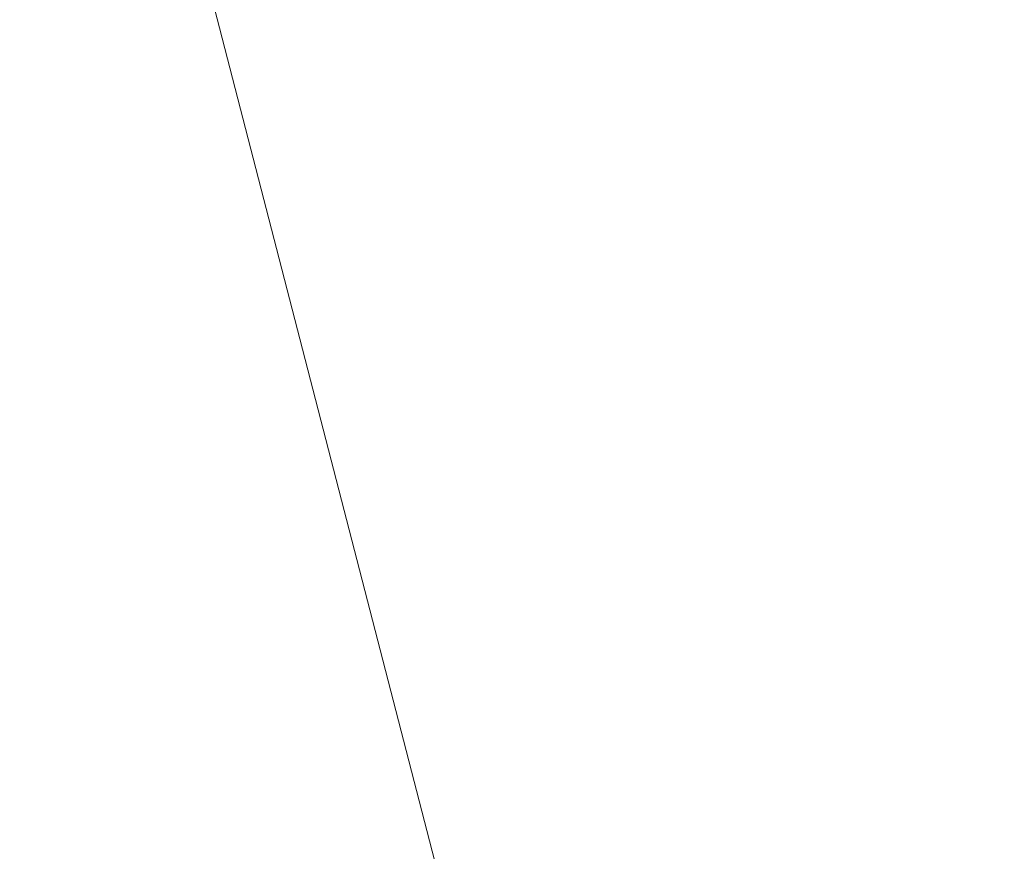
# Model space of a CAD drawing. Header units: millimetres. Extents: x -6861 to -4773, y 84 to 6892.
# Tile 16 of 108: x -6111.476 to -6111.044, y 6527.996 to 6528.361. Entities that reach past the tile are written whole.
import ezdxf

# ---------------------------------------------------------------- set-up
doc = ezdxf.new("R2010")
doc.units = ezdxf.units.MM
doc.layers.add('A-DETL-GENF', color=7, linetype='Continuous', lineweight=9)
doc.layers.add('E-LITE-EQPM', color=7, linetype='Continuous', lineweight=20)

# ---------------------------------------------------------------- blocks, each defined once
blk = doc.blocks.new('01 PODIUM EMPOTRADO CON MARCO 1_glb - PODIUM EMPOTRADO CON MARCO 3_dwg_NS-2254 ÍßÁ_1_5Ð_$$_É_îAÔO-665804-Planta_PDF')
at = {"lineweight": 9}
for p, q in [((-4.33013, -2.5), (-2.00439, -6.5283)), ((-2.00439, -6.5283), (-0.81699, -8.58494))]:
    blk.add_line(p, q, dxfattribs=at)
blk = doc.blocks.new('01 PODIUM EMPOTRADO CON MARCO 1_glb - 01 PODIUM EMPOTRADO CON MARCO 1-665813-Planta_PDF')
at = {"rotation": 344.4887155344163}
blk.add_blockref('01 PODIUM EMPOTRADO CON MARCO 1_glb - PODIUM EMPOTRADO CON MARCO 3_dwg_NS-2254 ÍßÁ_1_5Ð_$$_É_îAÔO-665804-Planta_PDF', (-3232.68648, 6533.75019), dxfattribs=at)
blk = doc.blocks.new('01 PODIUM EMPOTRADO CON MARCO 1_glb - 01 PODIUM EMPOTRADO CON MARCO 1-V3-Planta_PDF')
at = {"rotation": 344.4887155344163}
blk.add_blockref('01 PODIUM EMPOTRADO CON MARCO 1_glb - PODIUM EMPOTRADO CON MARCO 3_dwg_NS-2254 ÍßÁ_1_5Ð_$$_É_îAÔO-665804-Planta_PDF', (-3232.68648, 6533.75019), dxfattribs=at)

msp = doc.modelspace()

# ---------------------------------------------------------------- hatches: boundary and pattern name
at = {"layer": 'A-DETL-GENF', "true_color": 0xaaaaaa}
h = msp.add_hatch(dxfattribs=at)
h.set_pattern_fill('FP_1', color=253, style=0, pattern_type=2)
h.set_pattern_definition([(45, (-2874.932, 0), (-10.606602, 10.606602), []), (135, (-2874.932, 0), (-10.606602, -10.606602), [])])
h.paths.add_polyline_path([(-6123.89137, 6266.8957), (-5885.99137, 6266.8957), (-5885.99137, 6892.4957), (-6123.89137, 6892.4957), (-6123.89137, 6630.9957), (-5928.89137, 6630.9957), (-5928.89137, 6527.9957), (-6123.89137, 6527.9957), (-6123.89137, 6291.18408)])

# ---------------------------------------------------------------- block references
at = {"layer": 'E-LITE-EQPM'}
for name in ['01 PODIUM EMPOTRADO CON MARCO 1_glb - 01 PODIUM EMPOTRADO CON MARCO 1-665813-Planta_PDF', '01 PODIUM EMPOTRADO CON MARCO 1_glb - 01 PODIUM EMPOTRADO CON MARCO 1-V3-Planta_PDF']:
    msp.add_blockref(name, (-2874.93154, 0), dxfattribs=at)

doc.saveas('drawing.dxf')
